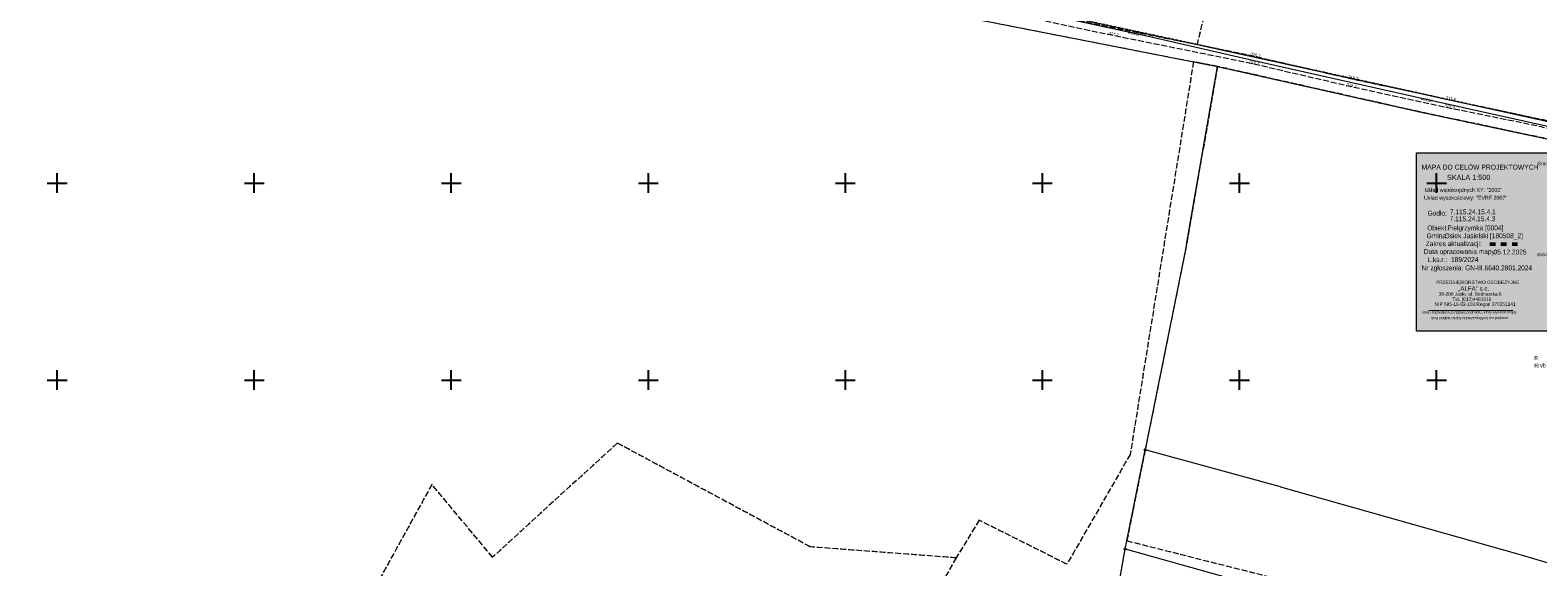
# Model space of a CAD drawing. Header units: metres. Extents: x 7523615 to 7533948, y 5492686 to 5502120.
# Tile 160 of 256: x 7530793 to 7531176, y 5497303 to 5497439. Entities that reach past the tile are written whole.
import ezdxf
from ezdxf.enums import TextEntityAlignment as Align

# ---------------------------------------------------------------- set-up
doc = ezdxf.new("R2010")
doc.units = ezdxf.units.M
for name, pattern in [('1.4_1.4', [2.8, 1.4, -1.4]), ('1.5_0.5', [2, 1.5, -0.5]), ('219-500', [0]), ('egkk-500', [2, 1.5, -0.5]), ('egug-500', [1, 0.5, -0.5])]:
    doc.linetypes.add(name, pattern=pattern)
doc.layers.get('0').update_dxf_attribs({"color": 2, "lineweight": 5})
doc.styles.get("Standard").update_dxf_attribs({"font": 'Working1250', "width": 0.75})

# ---------------------------------------------------------------- blocks, each defined once
blk = doc.blocks.new('202')
at = {"color": 0, "linetype": 'Continuous', "lineweight": 0}
blk.add_circle((0, 0), 0.25, dxfattribs=at)
blk = doc.blocks.new('203')
at = {"linetype": 'Continuous', "lineweight": 0}
h = blk.add_hatch(color=0, dxfattribs=at)
edge = h.paths.add_edge_path()
edge.add_arc((0, 0), 0.045, 0, 360)
blk = doc.blocks.new('PW01')
at = {"linetype": 'Continuous', "lineweight": 13}
h = blk.add_hatch(color=0, dxfattribs=at)
edge = h.paths.add_edge_path()
edge.add_arc((0, 0), 0.045, 0, 360)
blk = doc.blocks.new('RAMKA500K')
at = {"color": 0}
for p, q in [((0, 147.5), (0, 152.5)), ((0, 150), (2.5, 150)), ((47.5, 150), (52.5, 150)), ((50, 147.5), (50, 152.5)), ((97.5, 150), (102.5, 150)), ((100, 147.5), (100, 152.5)), ((147.5, 150), (152.5, 150)), ((150, 147.5), (150, 152.5)), ((197.5, 150), (202.5, 150)), ((200, 147.5), (200, 152.5)), ((247.5, 150), (252.5, 150)), ((250, 147.5), (250, 152.5)), ((297.5, 150), (302.5, 150)), ((300, 147.5), (300, 152.5)), ((347.5, 150), (352.5, 150)), ((350, 147.5), (350, 152.5)), ((397.5, 150), (400, 150)), ((400, 147.5), (400, 152.5)), ((0, 97.5), (0, 102.5)), ((0, 100), (2.5, 100)), ((47.5, 100), (52.5, 100)), ((50, 97.5), (50, 102.5)), ((97.5, 100), (102.5, 100)), ((100, 97.5), (100, 102.5)), ((147.5, 100), (152.5, 100)), ((150, 97.5), (150, 102.5)), ((197.5, 100), (202.5, 100)), ((200, 97.5), (200, 102.5)), ((247.5, 100), (252.5, 100)), ((250, 97.5), (250, 102.5)), ((297.5, 100), (302.5, 100)), ((300, 97.5), (300, 102.5)), ((347.5, 100), (352.5, 100)), ((350, 97.5), (350, 102.5)), ((397.5, 100), (400, 100)), ((400, 97.5), (400, 102.5))]:
    blk.add_line(p, q, dxfattribs=at)

msp = doc.modelspace()

# ---------------------------------------------------------------- hatches: boundary and pattern name
at = {"layer": 'Pieczątka na wyrysie', "linetype": 'CONTINUOUS', "lineweight": 13}
msp.add_hatch(color=0, dxfattribs=at).paths.add_polyline_path([(7531144.93, 5497362.43), (7531144.93, 5497407.63), (7531276.63, 5497407.63), (7531276.6, 5497362.43)])

# ---------------------------------------------------------------- linework, layer by layer
at = {"layer": '217-kontur klasyfikacyjny', "color": 7, "linetype": 'egkk-500', "lineweight": 18, "flags": 128}
for points in [[(7531098.36, 5497473.37), (7531089.24, 5497435.19)], [(7531089.24, 5497435.19), (7531191.88, 5497412.65)], [(7531088.33, 5497430.79), (7531072.26, 5497331.12)], [(7531094.42, 5497429.6), (7531088.33, 5497430.79)], [(7531094.42, 5497429.6), (7531086.56, 5497384.35)], [(7531145.77, 5497418.05), (7531094.42, 5497429.6)], [(7531191.09, 5497408.45), (7531145.77, 5497418.05)], [(7531086.56, 5497384.35), (7531076.07, 5497332.28)], [(7530942.12, 5497333.99), (7530910.48, 5497305.01)], [(7530991.08, 5497307.65), (7530942.12, 5497333.99)], [(7531072.26, 5497331.12), (7531056.21, 5497303.24)], [(7531076.07, 5497332.28), (7531071.41, 5497309.21)], [(7530895.08, 5497323.49), (7530858.61, 5497257.42)], [(7530910.48, 5497305.01), (7530895.08, 5497323.49)], [(7531033.94, 5497314.41), (7531028.12, 5497304.86)], [(7531056.21, 5497303.24), (7531033.94, 5497314.41)], [(7531071.41, 5497309.21), (7531166.27, 5497285.26)], [(7531028.12, 5497304.86), (7530991.08, 5497307.65)], [(7531028.12, 5497304.86), (7531004.13, 5497263.04)]]:
    msp.add_lwpolyline(points, dxfattribs=at)
at = {"layer": '218-kontur użytku gruntowego', "color": 7, "linetype": 'egug-500', "lineweight": 18, "flags": 128}
for points in [[(7531098.36, 5497473.37), (7531089.24, 5497435.19)], [(7531089.24, 5497435.19), (7531052.31, 5497443.09)], [(7531033.18, 5497441.57), (7531088.33, 5497430.79)], [(7531191.88, 5497412.65), (7531089.24, 5497435.19)], [(7531088.33, 5497430.79), (7531072.26, 5497331.12)], [(7531088.33, 5497430.79), (7531094.42, 5497429.6)], [(7531094.42, 5497429.6), (7531086.56, 5497384.35)], [(7531094.42, 5497429.6), (7531145.77, 5497418.05)], [(7531145.77, 5497418.05), (7531191.09, 5497408.45)], [(7531086.56, 5497384.35), (7531076.07, 5497332.28)], [(7530942.12, 5497333.99), (7530910.48, 5497305.01)], [(7530991.08, 5497307.65), (7530942.12, 5497333.99)], [(7531072.26, 5497331.12), (7531056.21, 5497303.24)], [(7531076.07, 5497332.28), (7531071.41, 5497309.21)], [(7530895.08, 5497323.49), (7530858.61, 5497257.42)], [(7530910.48, 5497305.01), (7530895.08, 5497323.49)], [(7531033.94, 5497314.41), (7531028.12, 5497304.86)], [(7531056.21, 5497303.24), (7531033.94, 5497314.41)], [(7531071.41, 5497309.21), (7531166.27, 5497285.26)], [(7531028.12, 5497304.86), (7530991.08, 5497307.65)], [(7531028.12, 5497304.86), (7531004.13, 5497263.04)]]:
    msp.add_lwpolyline(points, dxfattribs=at)
at = {"layer": '219-działka ewidencyjna', "color": 3, "linetype": '219-500', "lineweight": 18, "flags": 128}
for points in [[(7531052.31, 5497443.09), (7531089.24, 5497435.19)], [(7531033.18, 5497441.57), (7531094.42, 5497429.6)], [(7531089.24, 5497435.19), (7531191.88, 5497412.65)], [(7531086.56, 5497384.35), (7531094.42, 5497429.6)], [(7531094.42, 5497429.6), (7531145.77, 5497418.05)], [(7531145.77, 5497418.05), (7531191.09, 5497408.45)], [(7531086.56, 5497384.35), (7531076.07, 5497332.28)], [(7531071.41, 5497309.21), (7531076.07, 5497332.28)], [(7531110.39, 5497322.9), (7531076.07, 5497332.28)], [(7531110.39, 5497322.9), (7531170.92, 5497305.81)], [(7531070.99, 5497307.11), (7531071.41, 5497309.21)], [(7531066.96, 5497283.9), (7531070.99, 5497307.11)], [(7531070.99, 5497307.11), (7531163.51, 5497281.15)], [(7531170.92, 5497305.81), (7531270.89, 5497276.18)]]:
    msp.add_lwpolyline(points, dxfattribs=at)
at = {"layer": 'jezdnia', "color": 7, "linetype": '1.5_0.5', "lineweight": 18, "flags": 128}
msp.add_lwpolyline([(7531380.66, 5497369.77), (7531377.1, 5497366.63), (7531366.27, 5497369.49), (7531341.94, 5497375.38), (7531318.37, 5497380.17), (7531294.31, 5497385.9), (7531269.53, 5497392.27), (7531247.56, 5497397.67), (7531223.22, 5497403.39), (7531198.58, 5497408.83), (7531176.55, 5497414.25), (7531151.96, 5497419.26), (7531127.12, 5497424.68), (7531102.47, 5497430.44), (7531066.73, 5497437.66), (7531043.29, 5497442.62), (7531018.19, 5497447.45), (7530994.11, 5497452.58), (7530967.32, 5497458.64), (7530949.15, 5497462.67), (7530925.27, 5497469.65), (7530899.65, 5497475.65), (7530880.03, 5497479.96), (7530866.54, 5497483.86), (7530852.63, 5497486.74), (7530830.27, 5497490.29), (7530810.02, 5497492.72), (7530769.86, 5497501.58), (7530733.3, 5497509.7), (7530708.55, 5497515.04), (7530683.9, 5497520.31), (7530655.32, 5497526.6), (7530633.69, 5497534.05), (7530608.9, 5497540.11), (7530587.95, 5497547.32), (7530567.42, 5497554.18), (7530546.57, 5497557.33), (7530519.25, 5497563.67), (7530493.63, 5497569.36), (7530480.5, 5497569.96), (7530464.6, 5497569.01), (7530442.73, 5497574.48), (7530412.22, 5497582.47), (7530389.93, 5497589.54), (7530360.77, 5497594.83), (7530337.99, 5497602.51), (7530321.98, 5497607.51), (7530325.14, 5497610.07), (7530339.31, 5497604.63), (7530361.66, 5497597.02), (7530390.23, 5497591.73), (7530412.83, 5497584.62), (7530443.74, 5497576.78), (7530464.8, 5497571.27), (7530480.34, 5497572.08), (7530493.99, 5497571.34), (7530519.69, 5497565.96), (7530547.14, 5497559.43), (7530567.79, 5497556.21), (7530588.79, 5497549.29), (7530609.5, 5497542.12), (7530634.14, 5497536.11), (7530655.79, 5497528.94), (7530684.16, 5497522.58), (7530708.98, 5497517.41), (7530733.78, 5497512.03), (7530770.22, 5497503.7), (7530810.24, 5497494.88), (7530830.29, 5497492.47), (7530852.93, 5497488.93), (7530866.95, 5497485.99), (7530880.51, 5497481.95), (7530899.99, 5497477.71), (7530925.76, 5497471.69), (7530949.67, 5497464.68), (7530967.69, 5497460.56), (7530994.41, 5497454.74), (7531018.59, 5497449.49), (7531043.62, 5497444.71), (7531067.09, 5497439.63), (7531102.76, 5497432.44), (7531127.55, 5497426.65), (7531152.35, 5497421.32), (7531177.09, 5497416.1), (7531198.69, 5497410.98), (7531223.61, 5497405.4), (7531247.87, 5497399.75), (7531270.06, 5497394.16), (7531294.85, 5497388.06), (7531318.85, 5497382.34), (7531342.32, 5497377.31), (7531366.84, 5497371.72)], close=True, dxfattribs=at)
at = {"layer": 'Pieczątka na wyrysie', "color": 7, "linetype": 'CONTINUOUS', "lineweight": 13, "flags": 128}
msp.add_lwpolyline([(7531144.93, 5497362.43), (7531144.93, 5497407.63), (7531276.63, 5497407.63), (7531276.6, 5497362.43)], close=True, dxfattribs=at)
at = {"layer": 'Pieczątka na wyrysie', "color": 5, "linetype": '1.4_1.4', "lineweight": 50, "flags": 128}
msp.add_lwpolyline([(7531163.55, 5497384.5), (7531171.91, 5497384.52)], dxfattribs=at)
at = {"layer": 'Pieczątka na wyrysie', "color": 7, "linetype": 'CONTINUOUS', "lineweight": 13, "flags": 128}
msp.add_lwpolyline([(7531148.05, 5497367.67), (7531169.36, 5497367.7)], dxfattribs=at)
at = {"layer": 'przewód wodociągowy', "color": 7, "linetype": 'CONTINUOUS', "lineweight": 18, "flags": 128}
msp.add_lwpolyline([(7531391.81, 5497364.47), (7531390.12, 5497366.11), (7531389.97, 5497367.4), (7531390.13, 5497369.55), (7531386.88, 5497369.91), (7531377.75, 5497370.47), (7531365.34, 5497371.82), (7531317.91, 5497382.67), (7531288.66, 5497388.97), (7531222.39, 5497404.08), (7531181.31, 5497413.69), (7531151.54, 5497420.25), (7531104.84, 5497430.77), (7531076.46, 5497437.25), (7531039.65, 5497445.26)], dxfattribs=at)

# ---------------------------------------------------------------- block references
at = {"layer": '202-punkt graniczny', "color": 7, "linetype": 'CONTINUOUS', "lineweight": 18}
for p in [(7531076.07, 5497332.28), (7531070.99, 5497307.11)]:
    msp.add_blockref('202', p, dxfattribs=at)
at = {"layer": '203-punkt graniczny', "color": 3, "linetype": 'CONTINUOUS', "lineweight": 18}
for p in [(7531089.24, 5497435.19), (7531094.42, 5497429.6), (7531145.77, 5497418.05), (7531086.56, 5497384.35), (7531110.39, 5497322.9), (7531071.41, 5497309.21), (7531170.92, 5497305.81)]:
    msp.add_blockref('203', p, dxfattribs=at)
at = {"layer": 'pikieta naturalna', "color": 7, "linetype": 'CONTINUOUS', "lineweight": 13}
for p in [(7531066.73, 5497437.66), (7531102.47, 5497430.44), (7531102.76, 5497432.44), (7531127.55, 5497426.65), (7531127.12, 5497424.68), (7531151.96, 5497419.26), (7531152.35, 5497421.32)]:
    msp.add_blockref('PW01', p, dxfattribs=at)
at = {"layer": 'Wstawianie ramki sekcyjnej z opisem', "color": 7, "linetype": 'CONTINUOUS', "lineweight": 13}
for p in [(7530400, 5497250), (7530800, 5497250)]:
    msp.add_blockref('RAMKA500K', p, dxfattribs=at)

# ---------------------------------------------------------------- texts
at = {"layer": '209-oznaczenie konturu klasyfikacyjnego', "color": 7, "linetype": 'CONTINUOUS', "lineweight": 18, "width": 0.79}
msp.add_text('RIVb', height=1, dxfattribs=at).set_placement((7531174.82, 5497354.17), align=Align.TOP_LEFT)
at = {"layer": '210-oznaczenie konturu użytku gruntowego', "color": 7, "linetype": 'CONTINUOUS', "lineweight": 18, "width": 0.79}
msp.add_text('R', height=1, dxfattribs=at).set_placement((7531174.82, 5497355.07))
at = {"layer": 'Pieczątka na wyrysie', "color": 7, "linetype": 'CONTINUOUS', "lineweight": 25}
for s, height, width, p in [('MAPA DO CELÓW PROJEKTOWYCH', 1.25, 0.9, (7531161.04, 5497404.03)), ('SKALA 1:500', 1.3, 0.923, (7531158.13, 5497401.43))]:
    msp.add_text(s, height=height, dxfattribs=dict(at, width=width)).set_placement(p, align=Align.MIDDLE_CENTER)
at = {"layer": 'Pieczątka na wyrysie', "color": 7, "linetype": 'CONTINUOUS', "lineweight": 13, "width": 0.903}
msp.add_text('Granice działek wkreślono zgodnie z mapą ewidencyjną', height=0.875, dxfattribs=at).set_placement((7531190.56, 5497404.5), align=Align.CENTER)
at = {"layer": 'Pieczątka na wyrysie', "color": 7, "linetype": 'CONTINUOUS', "lineweight": 18}
for s, height, width, p in [('Układ współrzędnych XY: "2000"', 1.015, 0.798, (7531156.82, 5497397.74)), ('Układ wysokościowy: "EVRF 2007"', 1.015, 0.798, (7531157.39, 5497395.74)), ('Godło:', 1.25, 0.8, (7531150.18, 5497391.74)), ('Obiekt:', 1.25, 0.8, (7531150.28, 5497387.97)), ('Pielgrzymka [0004]', 1.25, 0.8, (7531159.86, 5497387.99)), ('Gmina:', 1.25, 0.8, (7531150.17, 5497385.98)), ('Zakres aktualizacji:', 1.25, 0.8, (7531154.37, 5497383.98)), ('Osiek Jasielski [180508_2]', 1.25, 0.8, (7531161.98, 5497385.99)), ('Data opracowania mapy:', 1.25, 0.8, (7531156.02, 5497381.99)), ('189/2024', 1.25, 0.8, (7531157.14, 5497379.94)), ('05.12.2025', 1.25, 0.8, (7531168.66, 5497381.86)), ('Nr zgłoszenia: GN-III.6640.2801.2024', 1.25, 0.8, (7531160.23, 5497377.84))]:
    msp.add_text(s, height=height, dxfattribs=dict(at, width=width)).set_placement(p, align=Align.CENTER)
at = {"layer": 'Pieczątka na wyrysie', "color": 7, "linetype": 'CONTINUOUS', "lineweight": 13, "width": 0.8}
for s, p in [('7.115.24.15.4.1', (7531153.41, 5497392.07)), ('7.115.24.15.4.3', (7531153.33, 5497390.3))]:
    msp.add_text(s, height=1.25, dxfattribs=at).set_placement(p)
at = {"layer": 'Pieczątka na wyrysie', "color": 7, "linetype": 'CONTINUOUS', "lineweight": 18, "width": 0.8}
msp.add_text('L.ks.r.:', height=1.25, rotation=0.056, dxfattribs=at).set_placement((7531150.19, 5497379.92), align=Align.CENTER)
at = {"layer": 'Pieczątka na wyrysie', "color": 7, "linetype": 'CONTINUOUS', "lineweight": 13, "width": 0.903}
msp.add_text('obciążeń służebnościami gruntowymi ', height=0.875, rotation=0.054, dxfattribs=at).set_placement((7531185.55, 5497381.44), align=Align.CENTER)
at = {"layer": 'Pieczątka na wyrysie', "color": 172, "linetype": 'CONTINUOUS', "lineweight": 13, "width": 0.903}
for s, p in [('PRZEDSIĘBIORSTWO GEODEZYJNE', (7531149.9, 5497374.35)), ('NIP 685-16-82-103 Regon 370351141', (7531149.53, 5497368.82)), ('38-200 Jasło, ul. Bednarska 6', (7531150.53, 5497371.39)), ('Tel. (013)4481916', (7531154.03, 5497370.07))]:
    msp.add_text(s, height=0.875, dxfattribs=at).set_placement(p)
at = {"layer": 'Pieczątka na wyrysie', "color": 172, "linetype": 'CONTINUOUS', "lineweight": 25, "width": 0.903}
msp.add_text('„ALFA” s.c.', height=1.137, dxfattribs=at).set_placement((7531155.51, 5497372.67))
at = {"layer": 'Pieczątka na wyrysie', "color": 7, "linetype": 'CONTINUOUS', "lineweight": 18, "width": 0.796}
for s, rotation, p in [('imię i nazwisko lub nazwa podmiotu, który wykonał mapę', 0.076, (7531158.37, 5497367.59)), ('oraz podpis osoby reprezentującej ten podmiot', 0.057, (7531158.41, 5497366.15))]:
    msp.add_text(s, height=0.71, rotation=rotation, dxfattribs=at).set_placement(p, align=Align.TOP_CENTER)
at = {"layer": 'pikieta naturalna-Atr2', "color": 7, "width": 0.9}
for s, rotation, p in [('317.2', 348.579, (7531066.73, 5497437.66)), ('316.7', 346.847, (7531102.47, 5497430.44)), ('316.7', 346.853, (7531102.76, 5497432.44)), ('316.2', 347.87, (7531127.55, 5497426.65)), ('316.2', 347.691, (7531127.12, 5497424.68)), ('315.9', 348.484, (7531151.96, 5497419.26)), ('315.8', 348.086, (7531152.35, 5497421.32))]:
    msp.add_text(s, height=0.75, rotation=rotation, dxfattribs=at).set_placement(p)
at = {"layer": 'przewód wodociągowy-Atr1', "color": 7, "width": 0.9}
for rotation, p in [(347.724, (7531071.69, 5497438.29)), (347.305, (7531146.01, 5497421.5))]:
    msp.add_text('wo160', height=0.75, rotation=rotation, dxfattribs=at).set_placement(p, align=Align.MIDDLE_LEFT)

doc.saveas('drawing.dxf')
